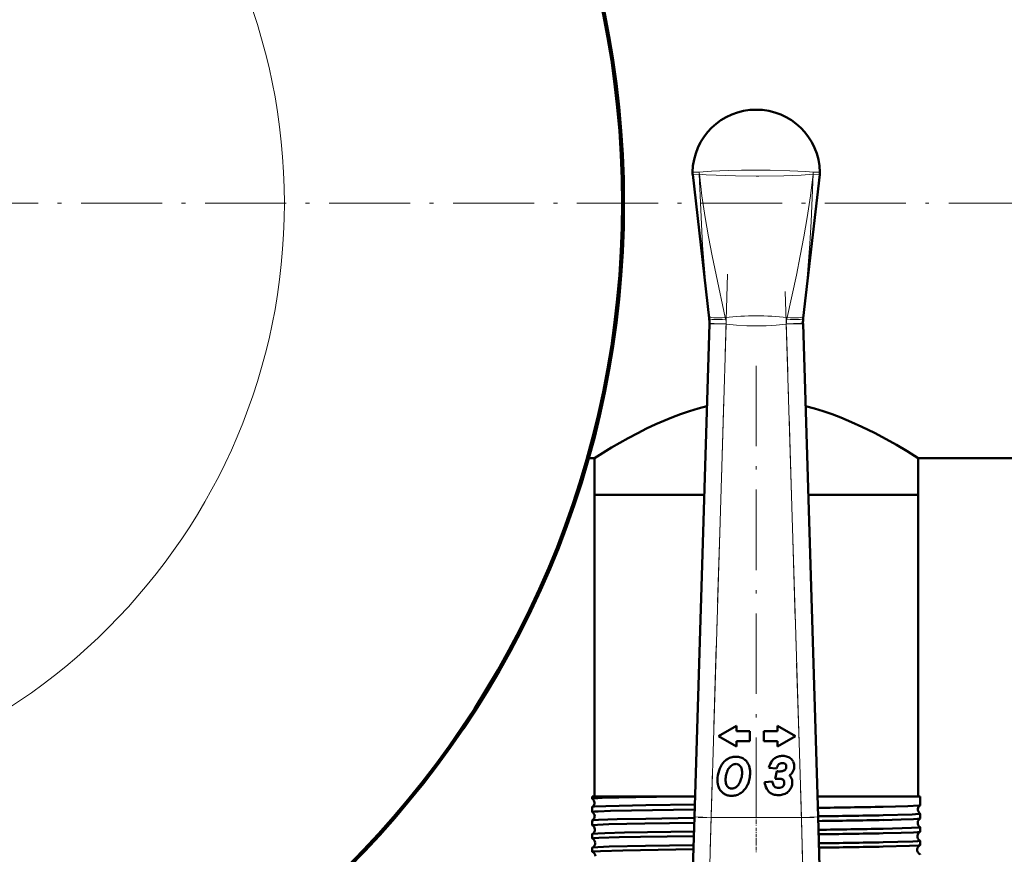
# Model space of a CAD drawing. Extents: x -1358 to 1757, y -1537 to 622.
# Tile 35 of 93: x 187 to 334, y -847 to -723. Entities that reach past the tile are written whole.
import ezdxf

# ---------------------------------------------------------------- set-up
doc = ezdxf.new("R2010")
doc.units = 0
doc.linetypes.add('DASHDOT', pattern=[18.5, 12, -3, 0.5, -3])

msp = doc.modelspace()

# ---------------------------------------------------------------- linework, layer by layer
at = {"color": 7, "lineweight": 50}
for p, q in [((287.31, -745.78), (289.78, -767.26)), ((306.27, -745.78), (303.8, -767.26)), ((287.56, -841.69), (289.81, -768.06)), ((289.78, -767.26), (289.78, -767.27)), ((289.81, -768.06), (289.81, -767.98)), ((303.77, -767.98), (303.78, -768.06)), ((303.78, -768.06), (306.03, -841.69)), ((303.8, -767.27), (303.8, -767.26)), ((271.8, -788.12), (272.64, -788.12)), ((272.64, -788.12), (272.64, -793.62)), ((320.94, -788.12), (416.79, -788.12)), ((320.94, -788.12), (320.94, -793.62)), ((272.64, -793.62), (289.03, -793.62)), ((272.64, -793.62), (272.64, -838.62)), ((272.64, -793.62), (289.03, -793.62)), ((304.56, -793.62), (315.51, -793.62)), ((304.56, -793.62), (320.94, -793.62)), ((315.51, -793.62), (320.94, -793.62)), ((320.94, -793.62), (320.94, -838.62)), ((293.83, -828.07), (291.14, -829.62)), ((293.83, -828.89), (293.83, -828.07)), ((299.95, -828.07), (299.95, -828.89)), ((302.64, -829.62), (299.95, -828.07)), ((291.14, -829.62), (293.83, -831.18)), ((295.83, -828.89), (293.83, -828.89)), ((295.83, -830.36), (295.83, -828.89)), ((299.95, -828.89), (297.95, -828.89)), ((297.95, -828.89), (297.95, -830.36)), ((299.95, -831.18), (302.64, -829.62)), ((293.83, -830.36), (295.83, -830.36)), ((293.83, -831.18), (293.83, -830.36)), ((297.95, -830.36), (299.95, -830.36)), ((299.95, -830.36), (299.95, -831.18)), ((298.68, -834.33), (299.83, -834.47)), ((301.14, -833.77), (301.17, -833.8)), ((299.87, -834.86), (299.64, -835.98)), ((300.23, -834.89), (300.13, -834.89)), ((299.21, -836.38), (298.05, -836.47)), ((300.98, -836.58), (300.98, -836.63)), ((272.33, -838.62), (285.06, -838.62)), ((272.33, -838.62), (272.33, -838.96)), ((285.06, -838.62), (287.65, -838.62)), ((305.93, -838.62), (315.74, -838.62)), ((315.74, -838.62), (321.25, -838.62)), ((321.25, -838.62), (321.25, -839.95)), ((272.33, -838.96), (272.34, -838.97)), ((272.34, -840.19), (272.33, -840.19)), ((272.33, -840.19), (272.33, -840.94)), ((321.25, -839.95), (321.25, -839.96)), ((287.07, -857.6), (287.56, -841.69)), ((306.03, -841.69), (306.51, -857.6)), ((321.25, -841.2), (321.25, -841.2)), ((321.25, -841.2), (321.25, -841.93)), ((272.33, -842.22), (272.33, -842.92)), ((321.25, -843.23), (321.25, -843.91)), ((272.33, -844.24), (272.33, -844.9)), ((321.25, -845.24), (321.25, -845.89)), ((272.33, -846.25), (272.33, -846.88))]:
    msp.add_line(p, q, dxfattribs=at)
at = {"color": 7, "lineweight": 18}
for p, q in [((288.32, -745.76), (288.31, -745.76)), ((305.27, -745.76), (305.27, -745.76)), ((289.78, -767.27), (289.74, -766.92)), ((292.31, -768.13), (289.81, -768.06)), ((292.31, -768.13), (290.06, -841.77)), ((292.17, -767.13), (292.22, -767.37)), ((292.3, -768.08), (292.31, -768.13)), ((301.28, -768.13), (303.78, -768.06)), ((301.28, -768.13), (301.28, -768.08)), ((303.53, -841.77), (301.28, -768.13)), ((301.36, -767.37), (301.41, -767.13)), ((303.84, -766.92), (303.8, -767.27)), ((287.56, -841.69), (290.06, -841.77)), ((290.06, -841.77), (289.57, -859.45)), ((290.06, -841.77), (303.53, -841.77)), ((303.53, -841.77), (306.03, -841.69)), ((304.01, -859.45), (303.53, -841.77))]:
    msp.add_line(p, q, dxfattribs=at)
at = {"color": 7, "linetype": 'DASHDOT', "lineweight": 18}
for p, q in [((-229.45, -750.07), (491.9, -750.07)), ((319.14, -750.07), (-45.56, -750.07)), ((292.53, -760.68), (289.83, -849.22)), ((303.75, -849.22), (301.05, -760.68)), ((296.79, -774.33), (296.79, -847))]:
    msp.add_line(p, q, dxfattribs=at)
at = {"color": 7, "linetype": 'DASHDOT', "lineweight": 18, "ltscale": 0.433284}
msp.add_line((305.46, -841.77), (288.13, -841.77), dxfattribs=at)
at = {"color": 7, "linetype": 'DASHDOT', "lineweight": 18, "ltscale": 0.04503}
msp.add_line((296.79, -841.27), (296.79, -843.08), dxfattribs=at)
at = {"color": 7, "linetype": 'DASHDOT', "lineweight": 18, "ltscale": 0.043887}
msp.add_line((296.79, -843.3), (296.79, -845.05), dxfattribs=at)
at = {"color": 7, "linetype": 'DASHDOT', "lineweight": 18, "ltscale": 0.042889}
msp.add_line((296.79, -845.32), (296.79, -847.04), dxfattribs=at)
at = {"color": 7, "lineweight": 18}
for points in [[(287.29, -745.44), (287.29, -745.44), (287.31, -745.44), (287.41, -745.44), (288.3, -745.47)], [(288.3, -745.76), (287.35, -745.78), (287.31, -745.78), (287.31, -745.78), (287.31, -745.78)], [(288.3, -745.47), (290.11, -745.31), (292.63, -745.19), (294.59, -745.15), (296.79, -745.14)], [(289.74, -766.92), (289.22, -761.66), (288.8, -756.38), (288.51, -751.07), (288.3, -745.76)], [(296.79, -746.02), (293.69, -746), (290.84, -745.92), (289.34, -745.84), (288.31, -745.76)], [(288.32, -745.76), (288.7, -748.99), (289.18, -752.21), (289.67, -755.08), (290.21, -757.94), (290.8, -760.79), (292.17, -767.13)], [(296.79, -745.14), (298.88, -745.15), (301.82, -745.23), (304.2, -745.36), (305.28, -745.47)], [(305.27, -745.76), (303.52, -745.89), (300.93, -745.98), (297.2, -746.02), (296.79, -746.02)], [(301.41, -767.13), (302.78, -760.8), (303.37, -757.95), (303.91, -755.09), (304.4, -752.23), (304.88, -748.99), (305.27, -745.76)], [(305.28, -745.76), (305.15, -749.29), (304.99, -752.83), (304.8, -756.12), (304.56, -759.4), (304.23, -763.17), (303.84, -766.92)], [(305.28, -745.47), (306.26, -745.44), (306.29, -745.44), (306.29, -745.44), (306.29, -745.44)], [(306.27, -745.78), (306.27, -745.78), (306.26, -745.78), (306.15, -745.78), (305.28, -745.76)], [(292.3, -768.08), (290.53, -768.02), (289.83, -767.98), (289.81, -767.98), (289.81, -767.98)], [(301.28, -768.13), (299.77, -768.28), (298.26, -768.37), (296.83, -768.4), (295.39, -768.37), (293.85, -768.28), (292.31, -768.13)], [(303.77, -767.98), (303.77, -767.98), (303.77, -767.98), (303.74, -767.98), (303.44, -768), (301.28, -768.08)]]:
    msp.add_lwpolyline(points, dxfattribs=at)
at = {"color": 7, "lineweight": 50}
for points in [[(272.64, -788.12), (275.19, -786.56), (277.67, -785.15), (279.13, -784.38), (280.43, -783.72), (281.82, -783.07), (284.2, -782.06), (285.49, -781.57), (286.83, -781.12), (288.12, -780.73), (289.43, -780.39)], [(304.15, -780.39), (305.49, -780.74), (306.8, -781.13), (308.14, -781.59), (309.44, -782.08), (311.03, -782.75), (312.55, -783.44), (314.45, -784.37), (316.18, -785.29), (317.7, -786.16), (319.3, -787.11), (320.94, -788.12)], [(285.06, -838.62), (278.83, -838.73), (273.81, -838.85), (272.58, -838.92), (272.36, -838.95), (272.34, -838.95), (272.33, -838.96), (272.33, -838.96), (272.33, -838.96)], [(287.61, -839.81), (280.33, -839.92), (274.33, -840.06), (272.61, -840.14), (272.38, -840.17), (272.35, -840.18), (272.34, -840.19)], [(321.25, -839.96), (321.24, -839.96), (321.21, -839.97), (321.04, -839.99), (319.43, -840.07), (315.74, -840.16)], [(287.59, -840.57), (278.19, -840.72), (275.03, -840.79), (273.19, -840.85), (272.64, -840.89), (272.37, -840.92), (272.34, -840.93), (272.34, -840.93), (272.33, -840.94), (272.33, -840.94)], [(321.25, -841.2), (321.25, -841.21), (321.25, -841.21), (321.24, -841.21), (321.23, -841.22), (321.08, -841.24), (320.05, -841.31), (315.74, -841.42)], [(287.53, -842.55), (280.19, -842.66), (274.78, -842.78), (273.12, -842.84), (272.42, -842.89), (272.34, -842.91), (272.33, -842.91), (272.33, -842.91), (272.33, -842.92)], [(287.55, -841.83), (280.31, -841.95), (276.04, -842.04), (273.25, -842.13), (272.53, -842.17), (272.37, -842.2), (272.34, -842.21)], [(321.24, -841.93), (321.23, -841.94), (321.18, -841.95), (320.86, -841.98), (320.28, -842.02), (318.42, -842.08), (315.74, -842.14)], [(321.25, -843.23), (321.25, -843.23), (321.25, -843.23), (321.25, -843.23), (321.23, -843.24), (321.1, -843.26), (319.98, -843.33), (315.74, -843.45)], [(287.47, -844.53), (279.53, -844.65), (276.34, -844.72), (273.32, -844.81), (272.61, -844.85), (272.36, -844.88), (272.34, -844.89), (272.34, -844.89), (272.33, -844.9), (272.33, -844.9)], [(287.49, -843.86), (277.13, -844.03), (274.18, -844.11), (273.18, -844.15), (272.46, -844.2), (272.36, -844.22), (272.34, -844.23)], [(321.24, -843.92), (321.23, -843.92), (321.18, -843.93), (320.85, -843.97), (320.27, -844), (318.42, -844.06), (315.74, -844.12)], [(287.43, -845.88), (280.25, -845.99), (274.85, -846.11), (273.17, -846.17), (272.45, -846.22), (272.36, -846.24), (272.34, -846.24)], [(321.25, -845.24), (321.25, -845.25), (321.25, -845.25), (321.25, -845.25), (321.24, -845.26), (321.21, -845.26), (320.86, -845.3), (320.18, -845.34), (317.93, -845.41), (315.74, -845.46)], [(321.24, -845.9), (321.2, -845.91), (321.01, -845.94), (319.68, -846.01), (315.74, -846.11)], [(287.41, -846.51), (276.87, -846.69), (273.57, -846.78), (272.65, -846.83), (272.42, -846.86), (272.34, -846.88), (272.33, -846.88), (272.33, -846.88), (272.33, -846.88)]]:
    msp.add_lwpolyline(points, dxfattribs=at)
msp.add_circle((136.79, -750.07), 140, dxfattribs=at)
at = {"color": 7, "lineweight": 18}
msp.add_circle((136.79, -750.07), 89.6, dxfattribs=at)
at = {"color": 7, "lineweight": 50}
for centre, radius, start, end in [((136.79, -750.07), 140.27, 270, 90), ((296.79, -745.62), 9.5, 90, 178.9168), ((296.79, -745.62), 9.5, 1.0875, 89.9999), ((289.79, -745.49), 2.5, 178.92, 186.5601), ((303.76, -745.49), 2.53, 353.4796, 1.0425), ((284.77, -767.83), 5.04, 358.2598, 6.283), ((308.81, -767.83), 5.04, 173.717, 181.7402), ((293.69, -834.96), 2.26, 102.7073, 122.3254), ((293.75, -835.2), 2.5, 96.047, 102.7073), ((293.79, -835.62), 2.93, 89.924, 96.047), ((293.79, -834.98), 2.29, 72.3526, 89.924), ((293.94, -834.52), 1.81, 52.3065, 72.3526), ((300.43, -834.18), 1.53, 124.7057, 146.3342), ((300.5, -834.29), 1.67, 114.6255, 124.7057), ((300.61, -834.51), 1.91, 105.2979, 114.6255), ((300.67, -834.74), 2.15, 97.0645, 105.2979), ((300.75, -835.44), 2.86, 90.021, 97.0645), ((300.75, -835.25), 2.67, 81.8925, 90.021), ((300.87, -834.48), 1.88, 72.0423, 81.8925), ((300.94, -834.25), 1.64, 60.6248, 72.0423), ((301.04, -834.07), 1.44, 48.3036, 60.6248), ((301.09, -834.01), 1.36, 25.2295, 48.3036), ((294.62, -835.82), 3.53, 140.9519, 162.0791), ((293.84, -835.18), 2.53, 122.3254, 140.9519), ((294.52, -835.68), 2.21, 146.6467, 157.419), ((294.52, -835.67), 2.2, 135.8813, 146.6467), ((293.91, -835.09), 1.35, 122.4893, 135.8813), ((293.77, -834.87), 1.09, 114.3724, 122.4893), ((293.74, -834.8), 1.02, 106.0127, 114.3724), ((293.74, -834.81), 1.03, 97.756, 106.0127), ((293.76, -834.95), 1.17, 89.924, 97.756), ((293.76, -834.75), 0.972, 83.8593, 89.924), ((293.78, -834.6), 0.825, 77.3748, 83.8593), ((293.79, -834.52), 0.742, 57.4405, 77.3748), ((293.68, -834.71), 0.96, 39.4887, 57.4405), ((293.65, -834.73), 0.996, 16.3019, 39.4887), ((292.51, -835.06), 2.18, 360, 16.3019), ((293.87, -834.61), 1.91, 46.7792, 52.3065), ((293.76, -834.73), 2.08, 41.5011, 46.7792), ((293.79, -834.7), 2.04, 18.1127, 41.5011), ((292.67, -835.07), 3.22, 0, 18.1127), ((302.2, -835.36), 3.67, 146.3342, 163.6082), ((302.14, -835.21), 2.43, 145.8259, 162.3443), ((300.37, -834.01), 0.289, 115.7376, 145.8259), ((300.7, -834.69), 1.05, 109.5545, 115.7376), ((300.67, -834.6), 0.95, 103.1029, 109.5545), ((300.66, -834.58), 0.929, 96.5352, 103.1029), ((300.67, -834.59), 0.948, 90.021, 96.5352), ((300.67, -835.08), 1.43, 82.8787, 90.021), ((300.75, -834.44), 0.785, 73.6908, 82.8787), ((300.8, -834.24), 0.577, 62.1451, 73.6908), ((300.91, -834.04), 0.357, 49.1441, 62.1451), ((300.92, -834.02), 0.332, 18.3964, 42.5937), ((300.69, -834.24), 0.577, 325.9473, 344.8128), ((300.51, -834.16), 0.77, 0.021, 18.3964), ((300.55, -834.2), 0.73, 344.8128, 352.9701), ((300.23, -834.16), 1.04, 352.9701, 360), ((300.95, -834.08), 1.51, 3.5317, 25.2295), ((300.56, -834.1), 1.91, 344.995, 1.7265), ((300.67, -834.1), 1.8, 1.7475, 3.5317), ((295.93, -836.24), 4.91, 162.0791, 179.924), ((295.08, -836.15), 2.86, 172.5105, 179.924), ((297.27, -836.44), 5.07, 166.8649, 172.5105), ((295.19, -835.96), 2.93, 157.419, 166.8649), ((291.32, -835.07), 3.36, 339.1418, 344.9445), ((291.04, -834.94), 3.67, 344.062, 351.515), ((291.87, -835.06), 2.82, 351.515, 359.924), ((291.13, -835.06), 4.75, 348.7848, 359.924), ((300.24, -832.87), 2.02, 259.4174, 265.8514), ((300.23, -832.98), 1.91, 265.8514, 267.1369), ((300.23, -832.14), 2.75, 270.0719, 276.0854), ((300.35, -833.33), 1.56, 276.0854, 283.9438), ((300.45, -833.72), 1.15, 283.9438, 294.0681), ((300.64, -834.15), 0.676, 294.0681, 306.6588), ((300.72, -834.26), 0.543, 306.6588, 325.9473), ((300.58, -833.74), 2.09, 304.4207, 310.4133), ((300.61, -836.59), 1.61, 36.8441, 44.3269), ((300.81, -836.44), 1.36, 16.8187, 36.8441), ((300.96, -834.19), 1.5, 310.4133, 327.4215), ((301, -834.22), 1.45, 327.4215, 344.995), ((294.09, -836.24), 3.07, 180, 192.1342), ((293.32, -836.41), 2.28, 192.1342, 206.4763), ((294.56, -836.15), 2.34, 180, 195.9233), ((293.21, -836.54), 0.929, 195.9233, 238.2264), ((293.12, -836.68), 0.762, 238.2264, 257.9682), ((293.15, -836.46), 0.985, 276.3311, 282.6353), ((293.14, -836.41), 1.03, 282.6353, 288.6933), ((293.09, -836.26), 1.19, 288.6933, 294.3941), ((293.13, -836.36), 1.09, 294.3941, 306.5931), ((292.88, -836.01), 1.52, 306.5931, 317.1586), ((292.49, -835.65), 2.05, 317.1586, 325.2851), ((292.28, -835.51), 2.3, 325.2851, 332.9844), ((291.71, -835.22), 2.94, 332.9844, 339.1418), ((292.53, -835.53), 3.27, 321.6261, 336.8653), ((291.7, -835.18), 4.18, 336.8653, 348.7848), ((300.8, -836.21), 2.76, 185.4221, 207.9918), ((300.67, -836.28), 1.46, 183.6997, 206.6644), ((300.01, -836.61), 0.727, 206.6644, 228.0024), ((299.98, -836.65), 0.675, 228.0024, 251.5916), ((299.89, -844.42), 8.44, 88.3873, 91.6778), ((300.15, -836.13), 1.23, 251.5916, 270.021), ((300, -840.57), 4.6, 86.194, 88.3873), ((300.15, -836.18), 1.17, 270.021, 279.3049), ((300.09, -839.18), 3.2, 83.1053, 86.194), ((300.2, -836.5), 0.845, 279.3049, 289.9406), ((300.32, -837.3), 1.31, 78.469, 83.1053), ((300.23, -836.57), 0.768, 289.9406, 301.3906), ((300.49, -836.49), 0.479, 58.618, 78.469), ((300.23, -836.57), 0.774, 301.3906, 312.8032), ((300.47, -836.51), 0.507, 39.1737, 58.618), ((300.3, -836.65), 0.664, 312.8032, 335.9154), ((300.54, -836.46), 0.418, 16.9753, 39.1737), ((300.18, -836.6), 0.795, 335.9154, 357.275), ((300.12, -836.59), 0.854, 0.163, 16.9753), ((300.14, -836.46), 2.05, 317.4422, 338.2315), ((300.29, -836.52), 1.88, 338.2315, 360), ((300.69, -836.48), 1.48, 7.9721, 16.8187), ((300.39, -836.52), 1.79, 0.021, 7.9721), ((293.05, -836.54), 1.99, 206.4763, 223.0363), ((293, -836.59), 1.91, 223.0363, 239.9657), ((293.11, -836.4), 2.13, 239.9657, 247.6508), ((293.1, -836.42), 2.11, 247.6508, 255.3803), ((293.11, -836.36), 2.17, 255.3803, 262.8807), ((293.15, -836.1), 2.43, 262.8804, 269.9237), ((293.14, -836.58), 0.862, 257.9682, 264.1567), ((293.15, -836.42), 1.02, 264.1567, 269.924), ((293.15, -836.2), 2.33, 269.924, 278.8623), ((293.15, -836.5), 0.947, 269.924, 276.3311), ((293.15, -836.2), 2.33, 278.8623, 287.7982), ((293.11, -836.1), 2.44, 287.7982, 296.3172), ((292.92, -835.71), 2.88, 296.3172, 304.1102), ((293.11, -835.99), 2.53, 304.1102, 321.6261), ((299.81, -836.74), 1.64, 207.9918, 232.1297), ((299.82, -836.72), 1.67, 232.1297, 253.5785), ((300.11, -835.74), 2.69, 253.5785, 270.021), ((300.11, -835.09), 3.34, 270.021, 272.1494), ((300.12, -835.45), 2.98, 272.1494, 274.4101), ((300.17, -836.08), 2.34, 274.4101, 293.6304), ((300.47, -836.76), 1.6, 293.6304, 317.4422), ((271.91, -839.58), 0.743, 3.7214, 55.0316), ((271.91, -839.58), 0.744, 305.0164, 3.833), ((285.12, 768.56), 1609.02, 270.74303, 271.09068), ((321.65, -840.58), 0.742, 123.375, 172.8545), ((272.34, -840.94), 0.00906, 192.2529, 248.0265), ((271.95, -841.58), 0.743, 3.7187, 58.1576), ((271.94, -841.58), 0.743, 301.8709, 3.8615), ((285.13, 730.57), 1572.3, 270.76132, 271.11569), ((321.66, -840.58), 0.744, 172.7338, 236.57), ((272.34, -842.22), 0.00945, 112.0189, 167.7772), ((272.34, -842.92), 0.0106, 195.3321, 252.4338), ((271.98, -843.58), 0.742, 3.6938, 61.1753), ((285.17, 760.97), 1603.4, 270.74579, 271.09249), ((321.62, -842.58), 0.742, 120.3006, 172.87), ((321.62, -842.58), 0.743, 172.7121, 239.6357), ((321.24, -841.93), 0.0098, 289.8066, 346.2686), ((321.24, -843.23), 0.0102, 13.6686, 70.1709), ((272.34, -844.24), 0.011, 107.7801, 164.8173), ((271.98, -843.58), 0.742, 298.8606, 3.8746), ((285.3, 719.77), 1563.51, 270.76158, 271.11567), ((285.29, 749.65), 1594.06, 270.74828, 271.09484), ((321.58, -844.58), 0.743, 172.6969, 242.572), ((321.58, -844.57), 0.741, 117.3526, 172.8988), ((321.24, -843.91), 0.0116, 285.5576, 342.9629), ((272.34, -844.9), 0.0127, 198.7319, 256.3304), ((272.02, -845.57), 0.741, 3.6634, 64.0841), ((272.02, -845.58), 0.742, 295.9765, 3.8979), ((285.38, 715.67), 1561.43, 270.76216, 271.11447), ((285.46, 735.49), 1581.89, 270.74999, 271.09702), ((321.55, -846.57), 0.74, 114.5024, 172.9409), ((321.24, -845.25), 0.0119, 16.8948, 74.3208), ((321.24, -845.89), 0.0142, 281.5103, 339.0664), ((272.34, -846.26), 0.0132, 103.6255, 161.0246), ((272.35, -846.88), 0.0158, 202.882, 260.3359), ((272.05, -847.57), 0.74, 3.6304, 66.8494), ((321.55, -846.58), 0.742, 172.6733, 245.3932), ((321.24, -847.27), 0.0145, 20.782, 78.3328)]:
    msp.add_arc(centre, radius, start, end, dxfattribs=at)
at = {"color": 7, "lineweight": 18}
for centre, radius, start, end in [((291.09, -745.54), 2.79, 178.6725, 184.495), ((291.09, -745.44), 2.8, 180.6934, 186.5398), ((302.49, -745.44), 2.8, 353.4602, 359.3066), ((302.5, -745.54), 2.79, 355.505, 1.3275), ((296.79, -810.28), 43.39, 83.889, 96.111), ((288.86, -768.11), 3.45, 0.5645, 12.4507), ((304.73, -768.11), 3.45, 167.5497, 179.4352)]:
    msp.add_arc(centre, radius, start, end, dxfattribs=at)
for centre, major_axis, ratio, start_param, end_param in [((292.23, -766.64), (2.49, 0.27), 0.191483, 3.147796, 4.669262), ((292.27, -767), (2.48, 0.27), 0.146033, 3.144533, 4.67951), ((301.32, -767), (2.48, -0.27), 0.146033, 4.745268, 6.280245), ((301.35, -766.64), (2.49, -0.27), 0.191483, 4.755516, 6.276982)]:
    msp.add_ellipse(centre, major_axis=major_axis, ratio=ratio, start_param=start_param, end_param=end_param, dxfattribs=at)

doc.saveas('drawing.dxf')
